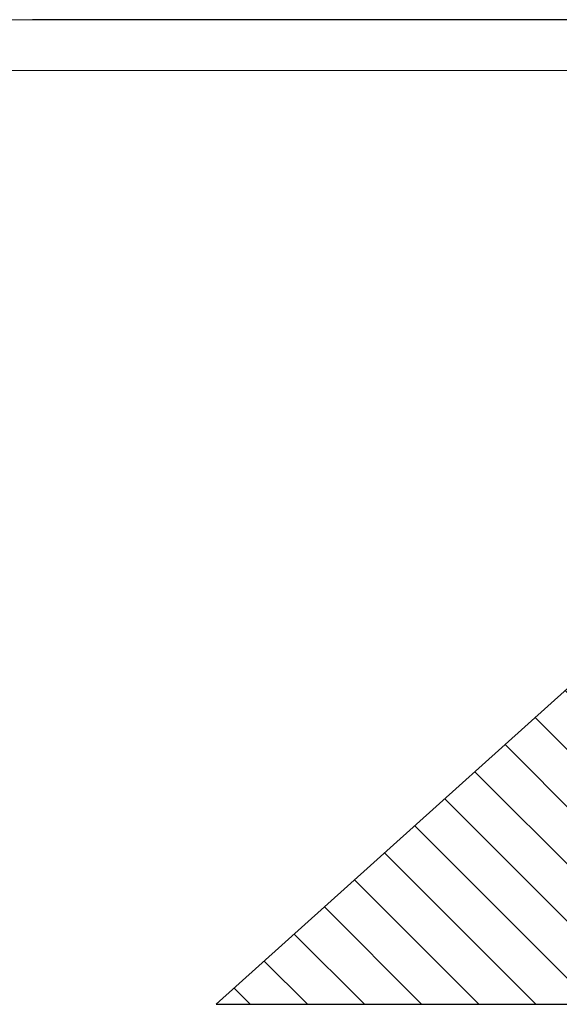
# Model space of a CAD drawing. Header units: millimetres. Extents: x 0 to 39025, y -31299 to 8400.
# Tile 203 of 209: x 14036 to 15096, y 6467 to 8400. Entities that reach past the tile are written whole.
import ezdxf

# ---------------------------------------------------------------- set-up
doc = ezdxf.new("R2010")
doc.units = ezdxf.units.MM
doc.layers.add('FORMAT', color=7, linetype='Continuous')
doc.layers.add('ODMIKI varnostni', color=252, linetype='Continuous')

msp = doc.modelspace()

# ---------------------------------------------------------------- hatches: boundary and pattern name
at = {"layer": 'ODMIKI varnostni'}
h = msp.add_hatch(dxfattribs=at)
h.set_pattern_fill('ANSI31', color=256, scale=25, angle=90)
h.set_pattern_definition([(135, (11293.22, -1787.354), (-56.1266, -56.1266), [])])
h.paths.add_polyline_path([(15422, 6466.8), (15422, 7365.1), (14422, 6466.8)])

# ---------------------------------------------------------------- linework, layer by layer
at = {"layer": 'FORMAT', "color": 7, "linetype": 'Continuous', "lineweight": 18, "ltscale": 27}
for p, q in [((0, 8400), (18568, 8400)), ((500, 8300), (18468, 8300))]:
    msp.add_line(p, q, dxfattribs=at)
at = {"layer": 'ODMIKI varnostni'}
msp.add_line((18568, 8400), (14061.8, 8400), dxfattribs=at)
msp.add_lwpolyline([(15422, 6466.8), (15422, 7365.1), (14422, 6466.8)], close=True, dxfattribs=at)

doc.saveas('drawing.dxf')
